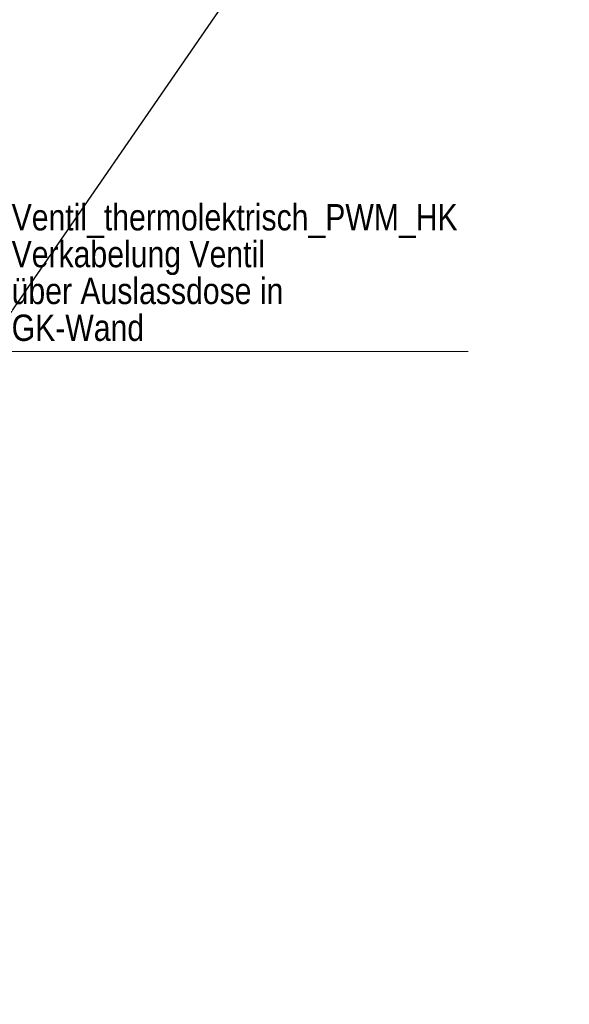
# Model space of a CAD drawing. Header units: metres. Extents: x -13.5 to 10.8, y -3.9 to 32.8.
# Tile 4 of 7: x 8.2 to 10.8, y 4.7 to 9.3. Entities that reach past the tile are written whole.
import ezdxf
from ezdxf.enums import TextEntityAlignment as Align

# ---------------------------------------------------------------- set-up
doc = ezdxf.new("R2010")
doc.units = ezdxf.units.M
doc.header["$MEASUREMENT"] = 0
doc.layers.add('INTERN_Bemerkung', color=6, linetype='Continuous', lineweight=30, plot=False)
doc.layers.add('TRI_H3D', color=7, linetype='Continuous', lineweight=0)
doc.layers.add('ZWP_480_TEXT_1_50_TOP', color=7, linetype='Continuous', lineweight=0)
doc.layers.get('TRI_H3D').off()
doc.styles.add('ZWP_1 50', font='ARIALN.TTF', dxfattribs={"height": 0.125})

# ---------------------------------------------------------------- blocks, each defined once
blk = doc.blocks.new('_T3D___14')
at = {"layer": 'ZWP_480_TEXT_1_50_TOP', "linetype": 'Continuous'}
for q in [(7.9268733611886, 7.667967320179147, 4.013999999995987), (10.33059551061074, 7.770003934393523, 4.013999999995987)]:
    blk.add_line((8.113993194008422, 7.770003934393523, 4.013999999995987), q, dxfattribs=at)
at = {"layer": 'ZWP_480_TEXT_1_50_TOP', "linetype": 'Continuous', "style": 'ZWP_1 50'}
for s, p in [('Ventil_thermolektrisch_PWM_HK', (8.163993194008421, 8.470003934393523, 4.013999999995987)), ('Verkabelung Ventil', (8.163993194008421, 8.295003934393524, 4.013999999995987)), ('über Auslassdose in ', (8.163993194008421, 8.120003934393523, 4.013999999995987)), ('GK-Wand', (8.163993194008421, 7.945003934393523, 4.013999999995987))]:
    blk.add_text(s, height=0.125, dxfattribs=at).set_placement(p, align=Align.TOP_LEFT)

msp = doc.modelspace()

# ---------------------------------------------------------------- linework, layer by layer
at = {"layer": 'INTERN_Bemerkung', "lineweight": 30}
msp.add_line((9.67024838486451, 10.15083784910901), (5.895167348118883, 4.668332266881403), dxfattribs=at)

# ---------------------------------------------------------------- block references
at = {"layer": 'TRI_H3D', "color": 7, "linetype": 'Continuous', "lineweight": 0}
msp.add_blockref('_T3D___14', (8.163993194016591e-12, 8.470003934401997e-12), dxfattribs=at)

doc.saveas('drawing.dxf')
